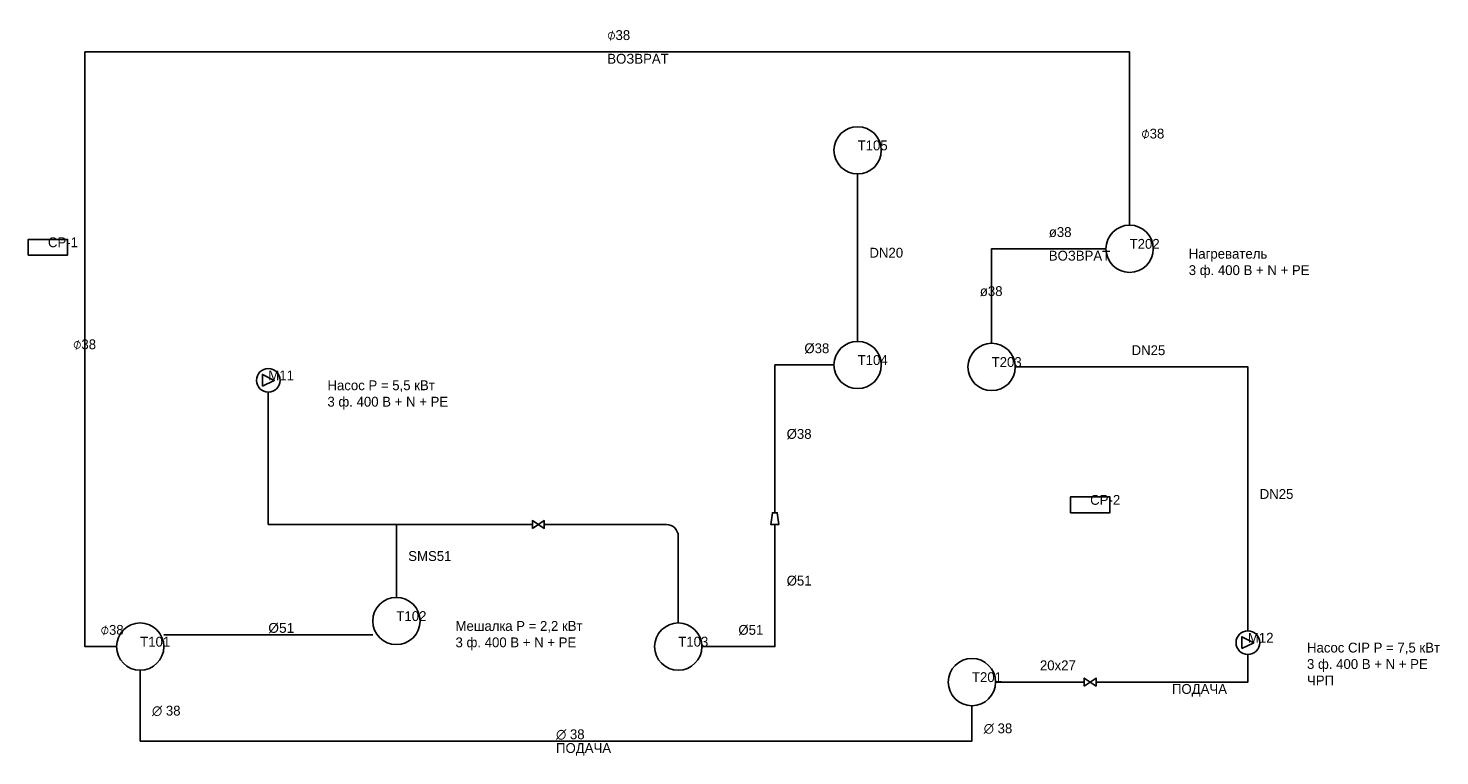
# Model space of a CAD drawing. Header units: millimetres. Extents: x 1060 to 36868, y 1128 to 19600.
import ezdxf

# ---------------------------------------------------------------- set-up
doc = ezdxf.new("R2010")
doc.units = ezdxf.units.MM
for name, color, linetype in [('E_power', 7, 'Continuous'), ('EQUIPMENT', 7, 'Continuous'), ('KLEPPEN', 7, 'Continuous'), ('P_cipreturnline', 7, 'Continuous'), ('P_cipsupplyline', 7, 'Continuous'), ('P_ijswater', 7, 'Continuous'), ('P_product piping', 7, 'Continuous'), ('TAGS', 7, 'Continuous'), ('TEKST', 7, 'Continuous')]:
    doc.layers.add(name, color=color, linetype=linetype)

# ---------------------------------------------------------------- blocks, each defined once
blk = doc.blocks.new('TANK_V')
blk.add_circle((0, 0), 600)
blk = doc.blocks.new('POMP')
blk.add_lwpolyline([(-150, -150), (150, 0), (-150, 150)], close=True)
blk.add_circle((0, 0), 300)
blk = doc.blocks.new('SCHAKELKAST')
blk.add_lwpolyline([(-500, -200), (500, -200), (500, 200), (-500, 200)], close=True)
blk = doc.blocks.new('KLEP_VLINDER')
blk.add_lwpolyline([(-150, -100), (150, 100), (150, -100), (-150, 100)], close=True)
blk = doc.blocks.new('VERLOOPSTUK')
blk.add_lwpolyline([(-150, -100), (150, -60), (150, 60), (-150, 100)], close=True)

msp = doc.modelspace()

# ---------------------------------------------------------------- linework, layer by layer
at = {"layer": 'P_cipreturnline'}
msp.add_lwpolyline([(3300, 3900), (2500, 3900), (2500, 19000), (29000, 19000), (29000, 14600)], dxfattribs=at)
at = {"layer": 'P_cipsupplyline'}
msp.add_line((25600, 3000), (27850, 3000), dxfattribs=at)
for points in [[(25500, 11600), (25500, 14000), (28400, 14000)], [(28150, 3000), (32000, 3000), (32000, 3700)], [(25000, 2400), (25000, 1500), (3900, 1500), (3900, 3300)]]:
    msp.add_lwpolyline(points, dxfattribs=at)
at = {"layer": 'P_ijswater'}
msp.add_lwpolyline([(32000, 4300), (32000, 11000), (26100, 11000)], dxfattribs=at)
at = {"layer": 'P_product piping'}
for p, q in [((22100, 11650), (22100, 15900)), ((7150, 7000), (7150, 10360)), ((7150, 7000), (13850, 7000)), ((10400, 5150), (10400, 7000)), ((14150, 7000), (17250, 7000)), ((17550, 6700), (17550, 4500)), ((4500, 4200), (9800, 4200))]:
    msp.add_line(p, q, dxfattribs=at)
for points in [[(20000, 7300), (20000, 11050), (21500, 11050)], [(14150, 7000), (17250, 7000)], [(18150, 3900), (20000, 3900), (20000, 7000)]]:
    msp.add_lwpolyline(points, dxfattribs=at)
msp.add_arc((17250, 6700), 300, 0, 90, dxfattribs=at)

# ---------------------------------------------------------------- block references
at = {"layer": 'EQUIPMENT'}
for name, p in [('TANK_V', (22100, 16500)), ('TANK_V', (29000, 14000)), ('SCHAKELKAST', (1560, 14040)), ('TANK_V', (22100, 11050)), ('TANK_V', (25500, 11000)), ('POMP', (7150, 10660)), ('SCHAKELKAST', (28000, 7500)), ('TANK_V', (10400, 4550)), ('TANK_V', (3900, 3900)), ('TANK_V', (17550, 3900)), ('POMP', (32000, 4000)), ('TANK_V', (25000, 3000))]:
    msp.add_blockref(name, p, dxfattribs=at)
at = {"layer": 'KLEPPEN', "rotation": 90}
msp.add_blockref('VERLOOPSTUK', (20000, 7150), dxfattribs=at)
at = {"layer": 'KLEPPEN'}
for p in [(14000, 7000), (28000, 3000)]:
    msp.add_blockref('KLEP_VLINDER', p, dxfattribs=at)

# ---------------------------------------------------------------- texts
at = {"layer": 'E_power', "char_height": 250, "attachment_point": 1}
for s, insert in [('Нагреватель\\P3 ф. 400 В + N + PE', (30500, 14000)), ('Насос P = 5,5 кВт\\P3 ф. 400 В + N + PE', (8650, 10660)), ('Мешалка P = 2,2 кВт\\P3 ф. 400 В + N + PE', (11900, 4550)), ('Насос CIP P = 7,5 кВт\\P3 ф. 400 В + N + PE\\PЧРП', (33500, 4000))]:
    msp.add_mtext(s, dxfattribs=dict(at, insert=insert))
at = {"layer": 'TAGS'}
for s, p in [('T105', (22100, 16500)), ('CP-1', (1560, 14040)), ('T202', (29000, 14000)), ('T104', (22100, 11050)), ('T203', (25500, 11000)), ('M11', (7150, 10660)), ('CP-2', (28000, 7500)), ('T102', (10400, 4550)), ('T101', (3900, 3900)), ('T103', (17550, 3900)), ('M12', (32000, 4000)), ('T201', (25000, 3000))]:
    msp.add_text(s, height=250, dxfattribs=at).set_placement(p)
at = {"layer": 'TEKST'}
for s, p in [('⌀38', (15750, 19300)), ('ВОЗВРАТ', (15750, 18700)), ('⌀38', (29300, 16800)), ('ø38', (26950, 14300)), ('DN20', (22400, 13775)), ('ВОЗВРАТ', (26950, 13700)), ('ø38', (25200, 12800)), ('⌀38', (2200, 11450)), ('%%c38', (20750, 11350)), ('DN25', (29050, 11300)), ('%%c38', (20300, 9175)), ('DN25', (32300, 7650)), ('SMS51', (10700, 6075)), ('Ø51', (20300, 5450)), ('⌀38', (2900, 4200)), ('Ø51', (19075, 4200)), ('20x27', (26725, 3300)), ('ПОДАЧА', (30075, 2700)), ('ПОДАЧА', (14450, 1200))]:
    msp.add_text(s, height=250, dxfattribs=at).set_placement(p)
at = {"layer": 'TEKST', "char_height": 250, "attachment_point": 1}
for s, insert in [('{\\fArial|b0;Ø51}', (7150, 4500)), ('∅ 38', (4200, 2400)), ('∅ 38', (14450, 1800)), ('∅ 38', (25300, 1950))]:
    msp.add_mtext(s, dxfattribs=dict(at, insert=insert))

doc.saveas('drawing.dxf')
